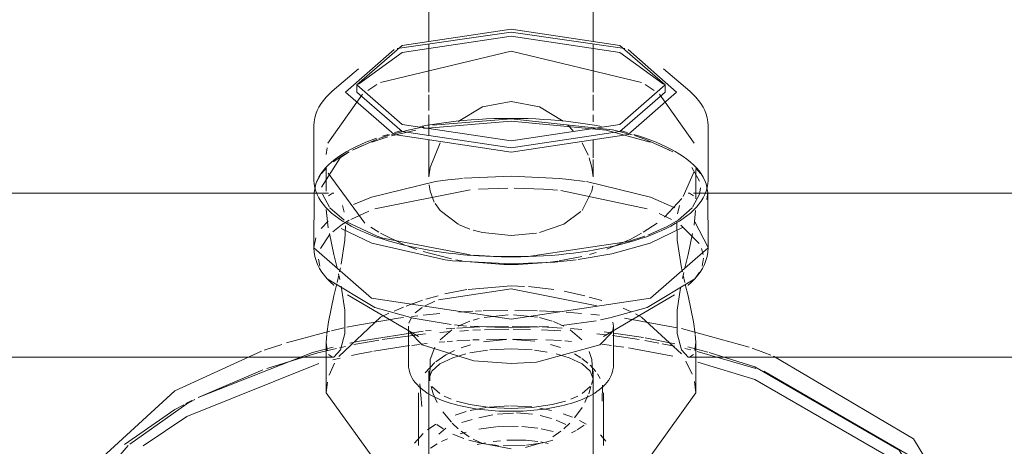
# Model space of a CAD drawing. Header units: inches. Extents: x -332 to 1204, y -60 to 270.
# Tile 36 of 91: x 28.84 to 32.84, y 169.97 to 171.71. Entities that reach past the tile are written whole.
import ezdxf

# ---------------------------------------------------------------- set-up
doc = ezdxf.new("R2010")
doc.units = ezdxf.units.IN
doc.header["$MEASUREMENT"] = 0
doc.layers.add('P-SANR-FIXT', color=6, linetype='Continuous', lineweight=9)

# ---------------------------------------------------------------- blocks, each defined once
blk = doc.blocks.new('SSG_Safety_Station_Shower_Eyewash_PLA_3_ - Default-3066068-HOT AND COLD WATER RISER DIAGRAM')
at = {"layer": 'P-SANR-FIXT', "color": 10}
for p, q in [((30.5058, 172.2232), (30.5058, 171.6178)), ((31.1724, 171.6178), (31.1724, 172.2232)), ((30.8391, 171.6555), (30.3767, 171.5887)), ((31.3015, 171.5887), (30.8391, 171.6555)), ((30.5058, 171.6055), (30.5058, 171.4986)), ((31.1724, 171.4986), (31.1724, 171.6055)), ((30.8391, 171.5783), (30.3088, 171.4515)), ((31.3694, 171.4515), (30.8391, 171.5783)), ((30.2203, 171.5067), (30.1136, 171.4151)), ((30.5058, 171.4986), (30.5058, 171.4119)), ((31.1724, 171.4119), (31.1724, 171.4986)), ((31.5646, 171.4151), (31.4579, 171.5067)), ((30.2137, 171.441), (30.2137, 171.4119)), ((30.2948, 171.4432), (30.2578, 171.4189)), ((31.4204, 171.4189), (31.3834, 171.4432)), ((31.4644, 171.4119), (31.4644, 171.441)), ((30.2366, 171.4032), (30.0961, 171.2044)), ((30.5058, 171.4012), (30.5058, 171.3377)), ((31.1724, 171.3378), (31.1724, 171.4012)), ((31.5821, 171.2044), (31.4416, 171.4031)), ((30.5058, 171.3202), (30.5058, 171.2643)), ((31.1724, 171.291), (31.1724, 171.3202)), ((30.0391, 171.2759), (30.0391, 171.0538)), ((30.8391, 171.294), (30.4836, 171.2638)), ((30.8391, 171.3029), (30.5213, 171.278)), ((30.6467, 171.2966), (30.6772, 171.2992)), ((30.8459, 171.3053), (30.8391, 171.3053)), ((31.2515, 171.2594), (30.8391, 171.3029)), ((31.2249, 171.258), (30.8391, 171.294)), ((30.8772, 171.305), (30.8459, 171.3053)), ((30.9083, 171.3042), (30.8772, 171.305)), ((31.0315, 171.2966), (31.001, 171.2992)), ((31.0616, 171.2936), (31.0315, 171.2966)), ((31.0689, 171.2784), (31.0918, 171.2541)), ((31.2064, 171.2721), (31.1784, 171.2772)), ((31.6391, 171.0538), (31.6391, 171.2759)), ((30.3474, 171.2384), (30.3022, 171.2237)), ((30.317, 171.2329), (30.341, 171.2404)), ((30.4533, 171.258), (30.3541, 171.2345)), ((30.4266, 171.2594), (30.3543, 171.2405)), ((30.3658, 171.2475), (30.3913, 171.2542)), ((30.4846, 171.2715), (30.4266, 171.2594)), ((30.5058, 171.2641), (30.5058, 171.235)), ((31.4039, 171.2092), (31.2249, 171.258)), ((31.3308, 171.2384), (31.2515, 171.2594)), ((31.3124, 171.2475), (31.2869, 171.2542)), ((30.2953, 171.2212), (30.1959, 171.1769)), ((30.2401, 171.196), (30.2067, 171.1813)), ((30.2092, 171.1903), (30.229, 171.1995)), ((30.229, 171.1995), (30.2497, 171.2084)), ((30.3393, 171.2303), (30.2742, 171.2092)), ((30.5058, 171.2184), (30.5058, 171.0685)), ((31.1273, 171.2055), (31.152, 171.1564)), ((31.1724, 171.1453), (31.1724, 171.2184)), ((31.4069, 171.2169), (31.3845, 171.2251)), ((31.4959, 171.1692), (31.4381, 171.196)), ((30.0924, 171.1857), (30.0894, 171.1585)), ((30.1396, 171.1502), (30.1555, 171.1607)), ((30.1737, 171.1638), (30.1458, 171.1447)), ((30.1822, 171.1692), (30.1521, 171.1521)), ((30.1555, 171.1607), (30.1724, 171.1709)), ((31.5057, 171.1709), (31.4878, 171.1807)), ((31.5227, 171.1607), (31.5057, 171.1709)), ((31.5386, 171.1502), (31.5227, 171.1607)), ((30.1458, 171.1447), (30.07, 171.0255)), ((30.1521, 171.1521), (30.1171, 171.1283)), ((31.1724, 171.0685), (31.1724, 171.1386)), ((31.5535, 171.1393), (31.5386, 171.1502)), ((31.5673, 171.1281), (31.5535, 171.1393)), ((30.0677, 171.0795), (30.0477, 171.0437)), ((30.0901, 171.1051), (30.0696, 171.0821)), ((30.0891, 171.1008), (30.0891, 171.0735)), ((30.097, 171.0826), (30.2461, 170.8802)), ((31.5376, 170.9876), (31.5827, 171.0891)), ((31.6046, 171.0508), (31.5737, 171.1065)), ((31.5891, 171.01), (31.5891, 171.098)), ((31.6086, 171.0821), (31.5894, 171.1037)), ((30.0462, 171.0396), (30.0403, 171.0043)), ((30.0891, 171.0735), (30.0891, 171.01)), ((30.5329, 171.0486), (30.2734, 170.9857)), ((30.5826, 171.0553), (30.5329, 171.0486)), ((30.6415, 171.0617), (30.5826, 171.0553)), ((30.8391, 171.0706), (30.6477, 171.0622)), ((31.0366, 171.0617), (30.8391, 171.0706)), ((31.0732, 171.0579), (31.0366, 171.0617)), ((31.1404, 171.0493), (31.0732, 171.0579)), ((31.4048, 170.9857), (31.1452, 171.0486)), ((31.6305, 171.0437), (31.6167, 171.0707)), ((30.0537, 171.0023), (28.1844, 171.0023)), ((30.0403, 171.0049), (30.0391, 170.7811)), ((30.0976, 171.0023), (30.0537, 171.0023)), ((30.0734, 170.9978), (30.102, 170.9443)), ((30.098, 170.9909), (30.1144, 171.0023)), ((30.1144, 171.0023), (30.1205, 171.0011)), ((30.6729, 171.0152), (30.2867, 170.9387)), ((30.8268, 171.0217), (30.707, 171.0176)), ((30.9712, 171.0176), (30.8514, 171.0217)), ((31.0282, 171.0133), (30.9712, 171.0176)), ((31.3915, 170.9387), (31.0409, 171.0121)), ((31.5577, 171.0011), (31.5637, 171.0023)), ((31.5637, 171.0023), (31.5802, 170.9909)), ((31.5762, 170.9444), (31.6048, 170.9979)), ((33.4937, 171.0023), (31.5805, 171.0023)), ((31.5891, 170.9791), (31.5891, 171.01)), ((31.6048, 170.9979), (31.6082, 171.024)), ((31.6391, 170.7811), (31.6379, 171.0049)), ((30.2734, 170.9857), (30.2003, 170.9552)), ((31.5041, 170.9418), (31.4048, 170.9857)), ((31.4627, 170.9047), (31.532, 170.9796)), ((30.0975, 170.8611), (30.0893, 170.935)), ((30.1035, 170.9426), (30.1612, 170.8922)), ((30.1548, 170.9516), (30.1618, 170.9251)), ((30.2621, 170.9294), (30.1882, 170.8951)), ((31.49, 170.8951), (31.441, 170.919)), ((31.5151, 170.9178), (31.5236, 170.9523)), ((31.5172, 170.8924), (31.5748, 170.9428)), ((31.5886, 170.9308), (31.5823, 170.8716)), ((30.0966, 170.8886), (30.0686, 170.8586)), ((30.1827, 170.892), (30.1516, 170.873)), ((31.3758, 170.8429), (31.4321, 170.8802)), ((31.4737, 170.8664), (31.5172, 170.8924)), ((31.6391, 170.7811), (31.5856, 170.8849)), ((30.1502, 170.872), (30.1158, 170.8455)), ((30.27, 170.8632), (30.3023, 170.8429)), ((30.3088, 170.8391), (30.4058, 170.7918)), ((30.6725, 170.8554), (30.6258, 170.875)), ((30.9421, 170.839), (30.8391, 170.8299)), ((31.3224, 170.8142), (31.3694, 170.8391)), ((31.3949, 170.8312), (31.4737, 170.8664)), ((31.603, 170.7978), (31.528, 170.872)), ((30.0466, 170.8201), (30.0391, 170.7811)), ((30.1026, 170.8329), (30.0652, 170.7772)), ((30.3183, 170.8188), (30.673, 170.7516)), ((30.9189, 170.7466), (31.3165, 170.8053)), ((31.2285, 170.7752), (31.3224, 170.8142)), ((31.3165, 170.8053), (31.3829, 170.8268)), ((30.4224, 170.7853), (30.4574, 170.7726)), ((30.4825, 170.7644), (30.5972, 170.7354)), ((31.1116, 170.732), (31.2488, 170.7556)), ((31.158, 170.7534), (31.1854, 170.7612)), ((31.6194, 170.7526), (31.613, 170.7772)), ((30.0579, 170.7345), (30.0633, 170.7049)), ((30.5719, 170.7313), (30.602, 170.7277)), ((30.602, 170.7277), (30.8391, 170.7146)), ((30.6157, 170.7319), (30.6412, 170.7276)), ((30.673, 170.723), (30.8097, 170.7126)), ((30.6878, 170.7505), (30.755, 170.7467)), ((30.755, 170.7467), (30.8391, 170.7451)), ((30.8391, 170.7451), (30.9189, 170.7466)), ((30.8391, 170.7146), (31.0174, 170.722)), ((30.8685, 170.7126), (30.9854, 170.7206)), ((30.9983, 170.7222), (31.0298, 170.7265)), ((31.0174, 170.722), (31.1033, 170.7309)), ((31.0344, 170.7272), (31.1261, 170.7452)), ((31.6149, 170.7049), (31.6203, 170.7384)), ((30.1467, 170.6987), (30.1433, 170.6821)), ((30.8097, 170.7126), (30.8391, 170.7123)), ((30.8391, 170.7123), (30.8685, 170.7126)), ((31.5349, 170.6821), (31.5315, 170.6987)), ((31.5402, 170.6796), (31.5349, 170.6561)), ((31.5856, 170.6548), (31.6042, 170.6811)), ((30.1403, 170.6687), (30.1333, 170.6388)), ((30.1442, 170.6518), (30.1391, 170.6748)), ((31.5447, 170.6396), (31.5378, 170.6687)), ((30.1647, 170.5273), (30.1495, 170.6248)), ((30.8391, 170.613), (30.5446, 170.5687)), ((30.571, 170.5927), (30.6593, 170.6106)), ((30.6648, 170.6114), (30.8391, 170.6251)), ((30.8391, 170.6251), (30.8938, 170.6235)), ((31.1872, 170.5448), (30.8391, 170.613)), ((30.9095, 170.6225), (31.0133, 170.6106)), ((31.0545, 170.6035), (31.1382, 170.5852)), ((30.1755, 170.5889), (30.4638, 170.4206)), ((30.4427, 170.5543), (30.4802, 170.5671)), ((30.5298, 170.5631), (30.4909, 170.5448)), ((30.493, 170.5711), (30.5428, 170.5856)), ((31.1568, 170.5804), (31.2082, 170.5656)), ((31.2144, 170.4206), (31.5027, 170.5889)), ((30.1647, 170.4317), (30.1647, 170.5273)), ((30.3643, 170.5235), (30.4023, 170.5391)), ((30.4134, 170.5434), (30.4413, 170.5538)), ((30.4786, 170.5375), (30.4499, 170.5156)), ((30.6276, 170.5194), (30.6835, 170.5225)), ((30.6954, 170.5231), (30.7196, 170.524)), ((30.7261, 170.5242), (30.8264, 170.5261)), ((30.8552, 170.5261), (30.9447, 170.5245)), ((30.9542, 170.5242), (31.0114, 170.5217)), ((31.0131, 170.5216), (31.0374, 170.5202)), ((31.0632, 170.5186), (31.125, 170.5139)), ((31.2945, 170.5346), (31.3269, 170.5204)), ((30.1396, 170.3389), (30.3088, 170.4983)), ((30.3088, 170.4983), (30.343, 170.5142)), ((30.381, 170.4943), (30.403, 170.4973)), ((30.4347, 170.4978), (30.4241, 170.4741)), ((30.4357, 170.5015), (30.4603, 170.5045)), ((30.4421, 170.4944), (30.5963, 170.4691)), ((30.4826, 170.507), (30.55, 170.5136)), ((30.6723, 170.4825), (30.6244, 170.4623)), ((30.7092, 170.4931), (30.686, 170.4868)), ((30.8272, 170.5081), (30.7306, 170.4979)), ((30.9469, 170.4981), (30.849, 170.5082)), ((31.0058, 170.4825), (30.9542, 170.4966)), ((31.0538, 170.4623), (31.0112, 170.4807)), ((31.0457, 170.4651), (31.1845, 170.4842)), ((31.1635, 170.5103), (31.1987, 170.5066)), ((31.2029, 170.4876), (31.2408, 170.4954)), ((31.2554, 170.462), (31.253, 170.4779)), ((31.2993, 170.494), (31.5142, 170.4557)), ((29.9277, 170.3941), (30.1037, 170.4421)), ((30.1102, 170.4436), (30.1603, 170.455)), ((30.4228, 170.462), (30.4228, 170.3083)), ((30.4228, 170.462), (30.423, 170.4576)), ((30.492, 170.4425), (30.5156, 170.445)), ((30.55, 170.4363), (30.5941, 170.4398)), ((30.5988, 170.4474), (30.5519, 170.4071)), ((30.5758, 170.4506), (30.6107, 170.4533)), ((30.61, 170.4675), (30.6584, 170.4627)), ((30.6191, 170.4539), (30.7129, 170.4589)), ((30.631, 170.4424), (30.6666, 170.4444)), ((30.6729, 170.4615), (30.8391, 170.4551)), ((30.6847, 170.4453), (30.7146, 170.4466)), ((30.7313, 170.4472), (30.8306, 170.4493)), ((30.7401, 170.4599), (30.8294, 170.4614)), ((30.8391, 170.4551), (30.9915, 170.4605)), ((30.8434, 170.4614), (30.947, 170.4596)), ((30.8473, 170.4493), (30.9184, 170.4487)), ((30.9635, 170.4474), (31.0407, 170.4438)), ((30.9662, 170.4589), (31.0474, 170.4546)), ((31.1263, 170.4071), (31.0793, 170.4474)), ((31.0805, 170.4523), (31.1268, 170.4485)), ((31.217, 170.439), (31.2469, 170.4353)), ((31.252, 170.4428), (31.2554, 170.462)), ((31.2554, 170.3083), (31.2554, 170.462)), ((31.5311, 170.4521), (31.8055, 170.3764)), ((30.0911, 170.4283), (30.0891, 170.3968)), ((30.0891, 170.3968), (30.0891, 170.1921)), ((30.0891, 170.3968), (30.0927, 170.363)), ((30.2016, 170.3874), (30.303, 170.4058)), ((30.3161, 170.408), (30.4918, 170.4308)), ((30.5476, 170.3965), (30.5702, 170.3985)), ((30.5793, 170.3993), (30.6019, 170.401)), ((30.6191, 170.4023), (30.6717, 170.4054)), ((30.6836, 170.406), (30.7097, 170.4072)), ((30.7275, 170.3988), (30.8182, 170.4083)), ((30.7393, 170.4083), (30.8217, 170.4098)), ((30.8454, 170.4086), (30.9361, 170.4013)), ((30.8487, 170.4098), (30.9457, 170.408)), ((30.9805, 170.4067), (31.044, 170.4033)), ((31.0582, 170.4023), (31.0849, 170.4004)), ((31.188, 170.4312), (31.2247, 170.427)), ((31.2513, 170.4236), (31.3596, 170.4077)), ((31.2545, 170.4343), (31.3773, 170.4155)), ((31.3819, 170.4039), (31.4387, 170.3937)), ((31.3838, 170.4143), (31.5035, 170.3906)), ((31.5855, 170.363), (31.5891, 170.3968)), ((31.5891, 170.3968), (31.587, 170.4283)), ((31.5891, 170.1921), (31.5891, 170.3968)), ((29.4743, 170.1998), (29.8266, 170.3605)), ((29.8374, 170.3643), (29.9091, 170.3883)), ((30.0328, 170.3553), (30.1166, 170.3771)), ((30.055, 170.3536), (30.1304, 170.372)), ((30.1423, 170.3747), (30.1669, 170.3801)), ((30.2816, 170.3605), (30.4268, 170.3831)), ((30.436, 170.3843), (30.4672, 170.3881)), ((30.473, 170.3888), (30.4994, 170.3917)), ((30.5739, 170.3452), (30.6094, 170.3633)), ((30.6361, 170.3742), (30.6744, 170.3866)), ((30.7431, 170.3644), (30.6724, 170.3534)), ((30.8391, 170.3696), (30.7528, 170.3654)), ((30.9254, 170.3654), (30.8391, 170.3696)), ((30.9865, 170.3571), (30.9351, 170.3644)), ((30.9997, 170.3878), (31.0396, 170.3751)), ((31.208, 170.3885), (31.2469, 170.3837)), ((31.2545, 170.3827), (31.2966, 170.3768)), ((31.3163, 170.3739), (31.4956, 170.3407)), ((31.453, 170.3909), (31.5024, 170.3809)), ((31.5451, 170.3716), (31.5695, 170.366)), ((31.5566, 170.3783), (31.6386, 170.3572)), ((31.5953, 170.3598), (31.8332, 170.2907)), ((28.1131, 170.3357), (30.1144, 170.3357)), ((29.5691, 170.1723), (30.0328, 170.3553)), ((29.8475, 170.2905), (30.055, 170.3536)), ((30.098, 170.3471), (30.1144, 170.3357)), ((30.1156, 170.3253), (30.1452, 170.3323)), ((30.5339, 170.318), (30.5739, 170.3452)), ((30.6888, 170.3213), (30.8391, 170.3111)), ((30.8391, 170.3111), (30.9423, 170.3158)), ((31.0972, 170.3492), (31.122, 170.3342)), ((31.127, 170.3309), (31.1507, 170.3126)), ((31.5494, 170.3204), (31.5747, 170.2667)), ((31.5637, 170.3357), (31.5802, 170.3471)), ((31.5637, 170.3357), (33.5651, 170.3357)), ((29.5234, 170.0952), (30.059, 170.3108)), ((29.5692, 170.1733), (29.831, 170.2847)), ((30.1008, 170.263), (30.1228, 170.312)), ((30.4907, 170.2723), (30.5292, 170.314)), ((30.5058, 170.2809), (30.5058, 170.2487)), ((31.1609, 170.3033), (31.1837, 170.2775)), ((31.1724, 170.2487), (31.1724, 170.2809)), ((30.5058, 170.2487), (30.5058, 170.0157)), ((31.1724, 170.0157), (31.1724, 170.2487)), ((31.1902, 170.2681), (31.2006, 170.2496)), ((31.5836, 170.237), (31.5891, 170.1921)), ((30.0891, 170.1921), (30.0935, 170.2355)), ((30.4769, 170.1361), (30.4693, 170.2283)), ((30.5058, 170.2086), (30.5058, 170.0157)), ((30.5144, 170.2173), (30.5237, 170.188)), ((30.5171, 170.2174), (30.5504, 170.1882)), ((31.1278, 170.1882), (31.1611, 170.2174)), ((31.1545, 170.1881), (31.1638, 170.2173)), ((31.1724, 170.0157), (31.1724, 170.1962)), ((31.2103, 170.2227), (31.2093, 170.1577)), ((29.5195, 170.1479), (29.5437, 170.1605)), ((29.5234, 170.1468), (29.555, 170.1646)), ((30.4641, 170.1921), (30.4641, 169.9776)), ((30.5237, 170.188), (30.5397, 170.1522)), ((30.5676, 170.1785), (30.5957, 170.1661)), ((31.0825, 170.1661), (31.1105, 170.1785)), ((31.1385, 170.1523), (31.1515, 170.1802)), ((31.2141, 169.9776), (31.2141, 170.1921)), ((31.5891, 170.1921), (31.3694, 169.8859)), ((29.2702, 169.9824), (29.4743, 170.1235)), ((29.2918, 169.9838), (29.5234, 170.1468)), ((29.4743, 170.1235), (29.5104, 170.1431)), ((30.6738, 170.1199), (30.7386, 170.1323)), ((30.75, 170.1338), (30.8311, 170.1392)), ((30.8365, 170.1392), (30.9241, 170.1343)), ((30.8391, 170.1278), (30.9253, 170.1319)), ((30.9563, 170.1297), (31.0034, 170.1201)), ((31.0967, 170.0896), (31.1273, 170.1325)), ((29.3458, 169.9764), (29.5234, 170.0952)), ((30.5629, 170.1141), (30.5971, 170.0719)), ((30.6125, 170.1013), (30.6566, 170.1154)), ((30.639, 170.0713), (30.682, 170.084)), ((30.7085, 170.0907), (30.7649, 170.1019)), ((30.7842, 170.1047), (30.8486, 170.1096)), ((30.8615, 170.1098), (30.9268, 170.1055)), ((30.9575, 170.1001), (31.0032, 170.0871)), ((31.0219, 170.0803), (31.061, 170.0634)), ((31.0515, 170.1062), (31.0884, 170.0923)), ((31.1175, 170.0789), (31.1445, 170.064)), ((30.4999, 170.041), (30.5339, 170.0641)), ((30.564, 170.045), (30.5381, 170.0629)), ((30.5465, 170.0233), (30.5739, 170.0481)), ((30.6004, 170.0685), (30.6244, 170.0459)), ((30.6364, 170.0361), (30.6698, 170.0128)), ((30.7088, 170.044), (30.7773, 170.0533)), ((30.7806, 170.0535), (30.8686, 170.0553)), ((30.8835, 170.0545), (30.9486, 170.0476)), ((30.9621, 170.0453), (31.0107, 170.0349)), ((31.0539, 170.046), (31.0778, 170.0685)), ((31.1042, 170.039), (31.0852, 170.0288)), ((31.136, 170.0599), (31.1073, 170.0408)), ((30.4471, 169.9869), (30.4826, 170.0266)), ((30.5058, 170.0157), (30.5058, 169.1148)), ((30.557, 169.9937), (30.5812, 170.0053)), ((30.6474, 170.0061), (30.6031, 170.0239)), ((30.6329, 170.0249), (30.6566, 170.032)), ((30.7128, 169.9883), (30.668, 169.9995)), ((30.686, 170.0034), (30.724, 169.9857)), ((30.7664, 169.9936), (30.7967, 169.9973)), ((30.8227, 169.9995), (30.8989, 169.9997)), ((30.8991, 169.9997), (30.9476, 169.9945)), ((31.0089, 169.9991), (30.9811, 169.9917)), ((31.0084, 170.0128), (31.0414, 170.0359)), ((31.1724, 169.1148), (31.1724, 170.0157)), ((31.2019, 170.0206), (31.2246, 169.9956)), ((30.5127, 169.9671), (30.5399, 169.9843)), ((30.7023, 169.9817), (30.7351, 169.9884)), ((30.7244, 169.9856), (30.8391, 169.9638)), ((30.7885, 169.9776), (30.7534, 169.9813)), ((30.896, 169.9781), (30.8076, 169.9764)), ((30.8979, 169.9697), (30.9539, 169.9856)), ((30.9679, 169.9888), (30.9018, 169.9787)), ((30.9605, 169.9923), (30.9903, 169.9854))]:
    blk.add_line(p, q, dxfattribs=at)
for points in [[(30.8391, 171.2143, 0), (30.3969, 171.2807, 0), (30.2137, 171.441, 0), (30.3969, 171.6014, 0), (30.8391, 171.6678, 0)], [(30.8391, 171.6387, 0), (30.3969, 171.5723, 0), (30.2201, 171.4442, 0)], [(30.8391, 171.6678, 0), (31.2813, 171.6014, 0), (31.4644, 171.441, 0), (31.2813, 171.2807, 0), (30.8391, 171.2143, 0)], [(31.4581, 171.4442, 0), (31.2813, 171.5723, 0), (30.8391, 171.6387, 0)], [(30.3641, 171.5842, 0), (30.1673, 171.4119, 0), (30.3641, 171.2397, 0), (30.8391, 171.1683, 0)], [(30.8391, 171.1683, 0), (31.3141, 171.2397, 0), (31.5109, 171.4119, 0), (31.3141, 171.5842, 0)], [(30.0391, 171.2759, 0), (30.0399, 171.2916, 0), (30.0425, 171.3071, 0), (30.0467, 171.3223, 0), (30.0524, 171.337, 0), (30.0596, 171.3513, 0), (30.0681, 171.365, 0), (30.0778, 171.3783, 0), (30.0887, 171.3911, 0), (30.1006, 171.4034, 0), (30.1136, 171.4151, 0)], [(30.2137, 171.4119, 0), (30.3969, 171.2516, 0), (30.8391, 171.1851, 0)], [(30.8391, 171.1851, 0), (31.2813, 171.2516, 0), (31.4644, 171.4119, 0)], [(31.6391, 171.2759, 0), (31.6383, 171.2916, 0), (31.6357, 171.3071, 0), (31.6315, 171.3223, 0), (31.6258, 171.337, 0), (31.6186, 171.3513, 0), (31.6101, 171.365, 0), (31.6004, 171.3783, 0), (31.5895, 171.3911, 0), (31.5775, 171.4034, 0), (31.5646, 171.4151, 0)], [(30.6244, 171.2921, 0), (30.724, 171.3523, 0), (30.8391, 171.3742, 0)], [(30.8391, 171.3742, 0), (30.9542, 171.3523, 0), (31.0511, 171.2943, 0)], [(30.4718, 171.2721, 0), (30.4998, 171.2772, 0), (30.5283, 171.282, 0), (30.5573, 171.2863, 0), (30.5867, 171.2901, 0), (30.6166, 171.2936, 0), (30.6467, 171.2966, 0)], [(30.6772, 171.2992, 0), (30.7079, 171.3013, 0), (30.7388, 171.303, 0)], [(30.7388, 171.303, 0), (30.7699, 171.3042, 0), (30.801, 171.305, 0), (30.8322, 171.3053, 0), (30.8391, 171.3053, 0)], [(31.001, 171.2992, 0), (30.9703, 171.3013, 0), (30.9394, 171.303, 0), (30.9083, 171.3042, 0)], [(31.1784, 171.2772, 0), (31.1499, 171.282, 0), (31.1209, 171.2863, 0), (31.0914, 171.2901, 0), (31.0616, 171.2936, 0)], [(31.3845, 171.2251, 0), (31.3612, 171.2329, 0), (31.3372, 171.2404, 0)], [(31.4823, 171.1769, 0), (31.3829, 171.2212, 0), (31.3409, 171.2353, 0)], [(30.2497, 171.2084, 0), (30.2713, 171.2169, 0), (30.2937, 171.2251, 0)], [(30.506, 171.0681, 0), (30.5109, 171.1062, 0), (30.5509, 171.2055, 0)], [(31.4878, 171.1807, 0), (31.469, 171.1903, 0), (31.4492, 171.1995, 0), (31.4285, 171.2084, 0), (31.4069, 171.2169, 0)], [(30.1724, 171.1709, 0), (30.1903, 171.1807, 0), (30.2092, 171.1903, 0)], [(30.0759, 171.0925, 0), (30.0864, 171.1047, 0), (30.0981, 171.1166, 0), (30.1109, 171.1281, 0), (30.1247, 171.1393, 0), (30.1396, 171.1502, 0)], [(31.156, 171.1458, 0), (31.1672, 171.1062, 0), (31.1722, 171.0681, 0)], [(31.6023, 171.0925, 0), (31.5917, 171.1047, 0), (31.5801, 171.1166, 0), (31.5673, 171.1281, 0)], [(30.0462, 171.0396, 0), (30.0516, 171.0534, 0), (30.0585, 171.0668, 0), (30.0666, 171.0798, 0), (30.0759, 171.0925, 0)], [(31.632, 171.0396, 0), (31.6265, 171.0534, 0), (31.6197, 171.0668, 0), (31.6116, 171.0798, 0), (31.6023, 171.0925, 0)], [(30.0391, 171.0538, 0), (30.0399, 171.0392, 0), (30.0423, 171.0246, 0), (30.0463, 171.0104, 0), (30.0517, 170.9964, 0), (30.0585, 170.9828, 0), (30.0666, 170.9697, 0), (30.0759, 170.9569, 0), (30.0865, 170.9446, 0), (30.0981, 170.9326, 0), (30.1109, 170.921, 0), (30.1247, 170.9098, 0), (30.1396, 170.8989, 0), (30.1555, 170.8884, 0), (30.1724, 170.8781, 0), (30.1903, 170.8682, 0), (30.2091, 170.8587, 0), (30.2289, 170.8495, 0), (30.2495, 170.8406, 0), (30.271, 170.832, 0), (30.2934, 170.8238, 0), (30.3166, 170.816, 0), (30.3406, 170.8085, 0), (30.3653, 170.8013, 0), (30.3908, 170.7946, 0), (30.4169, 170.7883, 0), (30.4437, 170.7823, 0), (30.4711, 170.7767, 0), (30.499, 170.7716, 0), (30.5274, 170.7668, 0), (30.5564, 170.7625, 0), (30.5857, 170.7586, 0), (30.6155, 170.7551, 0), (30.6456, 170.7521, 0), (30.6759, 170.7495, 0), (30.7066, 170.7474, 0), (30.7374, 170.7457, 0), (30.7684, 170.7444, 0), (30.7995, 170.7436, 0), (30.8307, 170.7433, 0), (30.8391, 170.7433, 0)], [(31.6391, 171.0538, 0), (31.6383, 171.0392, 0), (31.6359, 171.0246, 0), (31.6319, 171.0104, 0), (31.6265, 170.9964, 0), (31.6197, 170.9828, 0), (31.6116, 170.9697, 0), (31.6022, 170.9569, 0), (31.5917, 170.9446, 0), (31.58, 170.9326, 0), (31.5673, 170.921, 0), (31.5534, 170.9098, 0), (31.5386, 170.8989, 0), (31.5227, 170.8884, 0), (31.5058, 170.8781, 0), (31.4879, 170.8682, 0), (31.4691, 170.8587, 0), (31.4493, 170.8495, 0), (31.4287, 170.8406, 0), (31.4071, 170.832, 0), (31.3848, 170.8238, 0), (31.3616, 170.816, 0), (31.3376, 170.8085, 0), (31.3128, 170.8013, 0), (31.2874, 170.7946, 0), (31.2613, 170.7883, 0), (31.2345, 170.7823, 0), (31.2071, 170.7767, 0), (31.1792, 170.7716, 0), (31.1507, 170.7668, 0), (31.1218, 170.7625, 0), (31.0925, 170.7586, 0), (31.0627, 170.7551, 0), (31.0326, 170.7521, 0), (31.0022, 170.7495, 0), (30.9716, 170.7474, 0), (30.9408, 170.7457, 0), (30.9098, 170.7444, 0), (30.8786, 170.7436, 0), (30.8475, 170.7433, 0), (30.8391, 170.7433, 0)], [(31.6341, 170.9762, 0), (31.6379, 171.0043, 0), (31.632, 171.0396, 0)], [(30.5278, 170.9658, 0), (30.511, 171.0105, 0), (30.5069, 171.0351, 0)], [(31.171, 171.0321, 0), (31.1672, 171.0105, 0), (31.1273, 170.932, 0)], [(30.6245, 170.8757, 0), (30.5509, 170.932, 0), (30.5312, 170.9596, 0)], [(31.123, 170.9271, 0), (31.0537, 170.8757, 0), (30.9542, 170.8415, 0)], [(30.1714, 170.8855, 0), (30.2953, 170.8268, 0), (30.3183, 170.8188, 0)], [(31.5315, 170.6987, 0), (31.5135, 170.8106, 0), (31.5119, 170.8868, 0)], [(30.1334, 170.6986, 0), (30.1205, 170.7532, 0), (30.1017, 170.8375, 0)], [(30.1669, 170.8694, 0), (30.1647, 170.8106, 0), (30.1495, 170.7132, 0)], [(30.1496, 170.8581, 0), (30.2742, 170.7995, 0), (30.5719, 170.7313, 0)], [(30.8391, 170.8299, 0), (30.724, 170.8415, 0), (30.686, 170.8512, 0)], [(31.2488, 170.7556, 0), (31.4039, 170.7995, 0), (31.5352, 170.8623, 0)], [(31.5765, 170.8376, 0), (31.5577, 170.7532, 0), (31.5448, 170.6986, 0)], [(30.0391, 170.7811, 0), (30.0391, 170.7805, 0), (30.2734, 170.5753, 0), (30.8391, 170.4904, 0)], [(30.0391, 170.7805, 0), (30.04, 170.7628, 0), (30.0429, 170.7454, 0), (30.0476, 170.7284, 0), (30.054, 170.712, 0), (30.0619, 170.6963, 0), (30.0711, 170.6813, 0), (30.0815, 170.6671, 0), (30.0931, 170.6535, 0), (30.1058, 170.6405, 0), (30.1194, 170.6281, 0), (30.1199, 170.6277, 0)], [(30.8391, 170.4904, 0), (31.4048, 170.5753, 0), (31.6391, 170.7805, 0), (31.6391, 170.7811, 0)], [(31.6391, 170.7805, 0), (31.6381, 170.7628, 0), (31.6353, 170.7454, 0), (31.6306, 170.7284, 0), (31.6242, 170.712, 0), (31.6163, 170.6963, 0), (31.6071, 170.6813, 0), (31.5966, 170.6671, 0), (31.585, 170.6535, 0), (31.5724, 170.6405, 0), (31.5587, 170.6281, 0), (31.5583, 170.6277, 0)], [(30.0926, 170.6548, 0), (30.2867, 170.538, 0), (30.4421, 170.4944, 0)], [(31.2408, 170.4954, 0), (31.3915, 170.538, 0), (31.5856, 170.6548, 0)], [(30.1322, 170.6343, 0), (30.1204, 170.5846, 0), (30.098, 170.48, 0), (30.0915, 170.4316, 0)], [(31.5274, 170.6182, 0), (31.5135, 170.5273, 0), (31.5135, 170.4317, 0), (31.5315, 170.3659, 0), (31.5577, 170.3368, 0), (31.5637, 170.3357, 0)], [(31.5867, 170.4316, 0), (31.5802, 170.48, 0), (31.5577, 170.5846, 0), (31.5466, 170.6318, 0)], [(30.1731, 170.4577, 0), (30.2016, 170.4636, 0), (30.381, 170.4943, 0)], [(31.3439, 170.5121, 0), (31.3694, 170.4983, 0), (31.5309, 170.3497, 0)], [(30.1854, 170.3929, 0), (30.2246, 170.4011, 0), (30.4829, 170.4415, 0)], [(30.4285, 170.4371, 0), (30.4786, 170.3866, 0), (30.6888, 170.3213, 0)], [(30.9423, 170.3158, 0), (31.1996, 170.3866, 0), (31.2497, 170.4371, 0)], [(30.1144, 170.3357, 0), (30.1204, 170.3368, 0), (30.1467, 170.3659, 0), (30.1647, 170.4317, 0)], [(30.1909, 170.3425, 0), (30.2246, 170.3495, 0), (30.276, 170.3594, 0)], [(30.5305, 170.3771, 0), (30.5109, 170.3274, 0), (30.5094, 170.2397, 0)], [(31.1711, 170.2561, 0), (31.1672, 170.3274, 0), (31.1569, 170.3589, 0)], [(31.6434, 170.3558, 0), (31.829, 170.2967, 0), (32.4145, 169.9587, 0), (32.688, 169.5075, 0), (32.6956, 169.3158, 0)], [(31.818, 170.3722, 0), (31.8659, 170.3553, 0), (31.8941, 170.3449, 0)], [(30.6562, 170.3497, 0), (30.6034, 170.3341, 0), (30.5504, 170.3091, 0), (30.5171, 170.28, 0), (30.5058, 170.2487, 0)], [(31.1661, 170.2252, 0), (31.1724, 170.2487, 0), (31.1611, 170.28, 0), (31.1278, 170.3091, 0), (31.0748, 170.3341, 0), (31.022, 170.3497, 0)], [(31.5975, 170.3165, 0), (31.829, 170.2451, 0), (32.4145, 169.9071, 0), (32.688, 169.4559, 0), (32.699, 169.3057, 0)], [(31.9043, 170.341, 0), (32.4733, 170.0047, 0), (32.757, 169.5366, 0), (32.7691, 169.4118, 0)], [(30.4228, 170.3083, 0), (30.4235, 170.2962, 0), (30.4255, 170.2843, 0), (30.4286, 170.2728, 0), (30.4329, 170.2619, 0), (30.438, 170.2517, 0), (30.4439, 170.2421, 0), (30.4504, 170.2332, 0), (30.4575, 170.2249, 0), (30.465, 170.2172, 0), (30.473, 170.21, 0), (30.4813, 170.2032, 0), (30.4901, 170.1968, 0), (30.4991, 170.1907, 0), (30.5086, 170.185, 0), (30.5184, 170.1796, 0), (30.5285, 170.1744, 0), (30.539, 170.1696, 0), (30.5498, 170.1649, 0), (30.5609, 170.1605, 0), (30.5724, 170.1563, 0), (30.5842, 170.1523, 0), (30.5963, 170.1485, 0), (30.6086, 170.1449, 0), (30.6213, 170.1416, 0), (30.6342, 170.1384, 0), (30.6474, 170.1355, 0), (30.6609, 170.1328, 0), (30.6746, 170.1303, 0), (30.6884, 170.1279, 0), (30.7025, 170.1258, 0), (30.7168, 170.1239, 0), (30.7312, 170.1223, 0), (30.7457, 170.1208, 0), (30.7604, 170.1195, 0), (30.7752, 170.1185, 0), (30.7901, 170.1177, 0), (30.805, 170.1171, 0), (30.82, 170.1167, 0), (30.835, 170.1165, 0), (30.8391, 170.1165, 0)], [(31.2554, 170.3083, 0), (31.2547, 170.2962, 0), (31.2527, 170.2843, 0), (31.2496, 170.2728, 0), (31.2453, 170.2619, 0), (31.2402, 170.2517, 0), (31.2343, 170.2421, 0), (31.2278, 170.2332, 0), (31.2207, 170.2249, 0), (31.2132, 170.2172, 0), (31.2052, 170.21, 0), (31.1969, 170.2032, 0), (31.1881, 170.1968, 0), (31.179, 170.1907, 0), (31.1696, 170.185, 0), (31.1598, 170.1796, 0), (31.1497, 170.1744, 0), (31.1392, 170.1696, 0), (31.1284, 170.1649, 0), (31.1172, 170.1605, 0), (31.1058, 170.1563, 0), (31.094, 170.1523, 0), (31.0819, 170.1485, 0), (31.0695, 170.1449, 0), (31.0569, 170.1416, 0), (31.0439, 170.1384, 0), (31.0307, 170.1355, 0), (31.0173, 170.1328, 0), (31.0036, 170.1303, 0), (30.9897, 170.1279, 0), (30.9757, 170.1258, 0), (30.9614, 170.1239, 0), (30.947, 170.1223, 0), (30.9324, 170.1208, 0), (30.9177, 170.1195, 0), (30.903, 170.1185, 0), (30.8881, 170.1177, 0), (30.8731, 170.1171, 0), (30.8582, 170.1167, 0), (30.8431, 170.1165, 0), (30.8391, 170.1165, 0)], [(31.8659, 170.2791, 0), (32.4733, 169.9284, 0), (32.5951, 169.7962, 0)], [(28.9212, 169.2871, 0), (29.0173, 169.7799, 0), (29.4743, 170.1998, 0)], [(30.4877, 169.8133, 0), (30.3088, 169.8859, 0), (30.0891, 170.1921, 0)], [(30.6176, 170.1583, 0), (30.6724, 170.144, 0), (30.7528, 170.1319, 0), (30.8391, 170.1278, 0)], [(30.9254, 170.1319, 0), (31.0058, 170.144, 0), (31.0606, 170.1583, 0)], [(30.5058, 170.0157, 0), (30.5058, 169.9577, 0), (30.5058, 169.9008, 0), (30.5058, 169.8449, 0), (30.5058, 169.7902, 0), (30.5058, 169.7368, 0), (30.5058, 169.6848, 0), (30.5058, 169.6342, 0), (30.5058, 169.5851, 0), (30.5058, 169.5376, 0), (30.5058, 169.4918, 0)], [(31.1724, 169.6346, 0), (31.1724, 169.6852, 0), (31.1724, 169.7373, 0), (31.1724, 169.7907, 0), (31.1724, 169.8454, 0), (31.1724, 169.9012, 0), (31.1724, 169.9582, 0), (31.1724, 170.0157, 0)], [(29.0559, 169.0805, 0), (28.9902, 169.2669, 0), (29.0829, 169.742, 0), (29.2848, 169.9777, 0)]]:
    blk.add_polyline3d(points, dxfattribs=at)

msp = doc.modelspace()

# ---------------------------------------------------------------- block references
at = {"layer": 'P-SANR-FIXT', "color": 10}
msp.add_blockref('SSG_Safety_Station_Shower_Eyewash_PLA_3_ - Default-3066068-HOT AND COLD WATER RISER DIAGRAM', (0, 0), dxfattribs=at)

doc.saveas('drawing.dxf')
